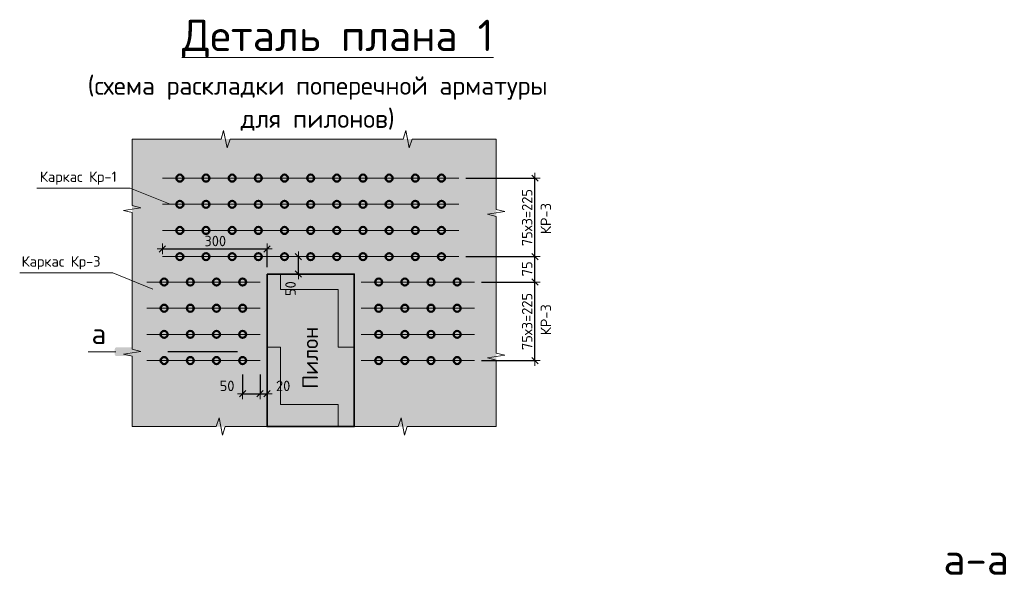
# Model space of a CAD drawing. Header units: metres. Extents: x -38 to 89, y -15 to 19.
# Tile 103 of 120: x 74.33 to 77.15, y 3.64 to 5.23. Entities that reach past the tile are written whole.
import ezdxf

# ---------------------------------------------------------------- set-up
doc = ezdxf.new("R2010")
doc.units = ezdxf.units.M
doc.header["$PDMODE"] = 65
doc.linetypes.add('______2', pattern=[0.27, 0.2, -0.07])
doc.layers.add('XR$5$_3705', color=7, linetype='Continuous')
for name, color, linetype, lineweight in [('XR$5$ВК__отв в полу 1-2 эт', 220, 'Continuous', 25), ('XR$5$Размерная линия (1)', 7, 'Continuous', 13), ('XR$5$Текст_ общее_1', 7, 'Continuous', 13)]:
    doc.layers.add(name, color=color, linetype=linetype, lineweight=lineweight)
doc.styles.add('ISOCPEUR', font='txt')
doc.dimstyles.new('DIMSTYLE_35', dxfattribs={"dimtxt": 0.03, "dimasz": 0.03, "dimexe": 0, "dimexo": 0, "dimgap": 0.015, "dimtad": 2, "dimdec": 0, "dimlfac": 1000, "dimrnd": 5, "dimzin": 12, "dimdsep": 46, "dimtxsty": 'ISOCPEUR', "dimblk1": 'ALL_ML_STRICH', "dimblk2": 'ALL_ML_STRICH', "dimsah": 1, "dimcen": 0, "dimclrd": 7, "dimclre": 256, "dimclrt": 7, "dimadec": 0, "dimazin": 0, "dimtfac": 1, "dimtdec": 0, "dimtix": 1, "dimtmove": 2, "dimatfit": 3, "dimfxl": 0, "dimtvp": 1.2, "dimtzin": 0, "dimlwd": 0, "dimlwe": -3, "dimarcsym": 0})
doc.dimstyles.new('DIMSTYLE_36', dxfattribs={"dimtxt": 0.03, "dimasz": 0.03, "dimexe": 0, "dimexo": 1e-06, "dimgap": 0.015, "dimtad": 2, "dimdec": 0, "dimlfac": 1000, "dimrnd": 5, "dimzin": 12, "dimdsep": 46, "dimtxsty": 'ISOCPEUR', "dimblk1": 'ALL_ML_STRICH', "dimblk2": 'ALL_ML_STRICH', "dimsah": 1, "dimcen": 0, "dimse1": 1, "dimse2": 1, "dimclrd": 7, "dimclre": 256, "dimclrt": 7, "dimadec": 0, "dimazin": 0, "dimtfac": 1, "dimtdec": 0, "dimtix": 1, "dimtmove": 2, "dimatfit": 3, "dimfxl": 0, "dimtvp": 1.2, "dimtzin": 0, "dimlwd": 0, "dimlwe": -3, "dimarcsym": 0})
doc.dimstyles.new('DIMSTYLE_37', dxfattribs={"dimtxt": 0.03, "dimasz": 0.03, "dimexe": 0, "dimexo": 0, "dimgap": 0.015, "dimtad": 2, "dimdec": 0, "dimlfac": 1000, "dimrnd": 5, "dimzin": 12, "dimdsep": 46, "dimtxsty": 'ISOCPEUR', "dimblk1": 'ALL_ML_STRICH', "dimblk2": 'ALL_ML_STRICH', "dimsah": 1, "dimcen": 0, "dimclrd": 7, "dimclre": 256, "dimclrt": 7, "dimadec": 0, "dimazin": 0, "dimtfac": 1, "dimtdec": 0, "dimtix": 1, "dimtmove": 2, "dimatfit": 3, "dimfxl": 0, "dimtzin": 0, "dimlwd": 0, "dimlwe": -3, "dimarcsym": 0})

# ---------------------------------------------------------------- blocks, each defined once
blk = doc.blocks.new('ЭЛЕМЕНТ_УЗОРА_18')
at = {"color": 7, "linetype": 'Continuous', "lineweight": 13, "transparency": 33554687}
for p, q in [((74.6496, 4.8864), (74.6496, 4.8864)), ((74.6496, 4.8864), (74.6496, 4.8864)), ((75.6936, 4.8864), (75.6936, 4.8864)), ((75.6936, 4.8864), (75.6936, 4.8864)), ((74.6496, 4.0624), (74.6496, 4.0624)), ((75.6936, 4.0624), (75.6936, 4.0624))]:
    blk.add_line(p, q, dxfattribs=at)
for points in [[(74.6496, 4.4744), (74.6496, 4.6759), (74.6246, 4.6816), (74.6746, 4.6895), (74.6496, 4.6961), (74.6496, 4.8864)], [(74.6496, 4.8864), (74.9048, 4.8864), (74.9121, 4.9114), (74.9221, 4.8614), (74.9304, 4.8864), (75.1716, 4.8864)], [(75.1716, 4.8864), (75.4268, 4.8864), (75.4341, 4.9114), (75.4441, 4.8614), (75.4524, 4.8864), (75.6936, 4.8864)], [(75.6936, 4.8864), (75.6936, 4.6849), (75.7186, 4.6792), (75.6686, 4.6713), (75.6936, 4.6648), (75.6936, 4.4744)], [(74.6496, 4.0624), (74.6496, 4.2639), (74.6246, 4.2696), (74.6746, 4.2775), (74.6496, 4.2841), (74.6496, 4.4744)], [(75.6936, 4.4744), (75.6936, 4.2729), (75.7186, 4.2672), (75.6686, 4.2593), (75.6936, 4.2528), (75.6936, 4.0624)], [(75.1716, 4.0624), (74.9163, 4.0624), (74.909, 4.0374), (74.8991, 4.0874), (74.8907, 4.0624), (74.6496, 4.0624), (74.6496, 4.0624)], [(75.6936, 4.0624), (75.6936, 4.0624), (75.4383, 4.0624), (75.431, 4.0374), (75.4211, 4.0874), (75.4127, 4.0624), (75.1716, 4.0624)]]:
    blk.add_lwpolyline(points, dxfattribs=at)
blk = doc.blocks.new('ALL_ML_STRICH')
at = {"color": 0, "linetype": 'ByBlock', "lineweight": -2}
for p, q in [((-1, 0), (0.5, 0)), ((-0.3, -0.3), (0.3, 0.3)), ((0, -0.5), (0, 0.5))]:
    blk.add_line(p, q, dxfattribs=at)
blk = doc.blocks.new('*D837')
at = {"layer": 'DEFPOINTS', "color": 7, "linetype": 'Continuous', "lineweight": 13, "transparency": 33554687}
for p in [(74.9666, 4.2316), (75.0166, 4.2316), (74.9666, 4.1563)]:
    blk.add_point(p, dxfattribs=at)
at = {"layer": 'XR$5$Размерная линия (1)', "color": 9, "linetype": 'Continuous', "lineweight": -2, "true_color": 0xc7c7c7, "transparency": 33554687}
for p, q in [((74.9666, 4.2116), (74.9666, 4.1563)), ((75.0166, 4.2116), (75.0166, 4.1563))]:
    blk.add_line(p, q, dxfattribs=at)
at = {"layer": 'XR$5$Размерная линия (1)', "color": 7, "linetype": 'Continuous', "lineweight": -2, "transparency": 33554687}
blk.add_line((74.9666, 4.1563), (75.0166, 4.1563), dxfattribs=at)
at = {"layer": 'XR$5$Размерная линия (1)', "color": 7, "linetype": 'Continuous', "lineweight": 13, "transparency": 33554687, "xscale": 0.03, "yscale": 0.03, "zscale": 0.03, "rotation": 180}
blk.add_blockref('ALL_ML_STRICH', (74.9666, 4.1563), dxfattribs=at)
at = {"layer": 'XR$5$Размерная линия (1)', "color": 7, "linetype": 'Continuous', "lineweight": 13, "transparency": 33554687, "xscale": 0.03, "yscale": 0.03, "zscale": 0.03}
blk.add_blockref('ALL_ML_STRICH', (75.0166, 4.1563), dxfattribs=at)
at = {"layer": 'XR$5$Размерная линия (1)', "color": 7, "linetype": 'Continuous', "lineweight": 13, "transparency": 33554687, "insert": (74.9219, 4.1789), "char_height": 0.03, "width": 0.06, "attachment_point": 5, "style": 'ISOCPEUR'}
blk.add_mtext('\\A1;{50}', dxfattribs=at)
blk = doc.blocks.new('*D838')
at = {"layer": 'DEFPOINTS', "color": 7, "linetype": 'Continuous', "lineweight": 13, "transparency": 33554687}
for p in [(75.0166, 4.2316), (75.0166, 4.1563), (75.0366, 4.166)]:
    blk.add_point(p, dxfattribs=at)
at = {"layer": 'XR$5$Размерная линия (1)', "color": 9, "linetype": 'Continuous', "lineweight": -2, "true_color": 0xc7c7c7, "transparency": 33554687}
for p, q in [((75.0166, 4.2116), (75.0166, 4.1563)), ((75.0366, 4.1563), (75.0366, 4.1563))]:
    blk.add_line(p, q, dxfattribs=at)
at = {"layer": 'XR$5$Размерная линия (1)', "color": 7, "linetype": 'Continuous', "lineweight": -2, "transparency": 33554687}
blk.add_line((75.0166, 4.1563), (75.0366, 4.1563), dxfattribs=at)
at = {"layer": 'XR$5$Размерная линия (1)', "color": 7, "linetype": 'Continuous', "lineweight": 13, "transparency": 33554687, "xscale": 0.03, "yscale": 0.03, "zscale": 0.03, "rotation": 180}
blk.add_blockref('ALL_ML_STRICH', (75.0166, 4.1563), dxfattribs=at)
at = {"layer": 'XR$5$Размерная линия (1)', "color": 7, "linetype": 'Continuous', "lineweight": 13, "transparency": 33554687, "xscale": 0.03, "yscale": 0.03, "zscale": 0.03}
blk.add_blockref('ALL_ML_STRICH', (75.0366, 4.1563), dxfattribs=at)
at = {"layer": 'XR$5$Размерная линия (1)', "color": 7, "linetype": 'Continuous', "lineweight": 13, "transparency": 33554687, "insert": (75.0827, 4.1788), "char_height": 0.03, "width": 0.06, "attachment_point": 5, "style": 'ISOCPEUR'}
blk.add_mtext('\\A1;{20}', dxfattribs=at)
blk = doc.blocks.new('*D839')
at = {"layer": 'DEFPOINTS', "color": 7, "linetype": 'Continuous', "lineweight": 13, "transparency": 33554687}
for p in [(75.1298, 4.5494), (75.1265, 4.4994), (75.1276, 4.4994)]:
    blk.add_point(p, dxfattribs=at)
at = {"layer": 'XR$5$Размерная линия (1)', "color": 7, "linetype": 'Continuous', "lineweight": -2, "transparency": 33554687}
blk.add_line((75.1265, 4.4994), (75.1265, 4.5494), dxfattribs=at)
at = {"layer": 'XR$5$Размерная линия (1)', "color": 7, "linetype": 'Continuous', "lineweight": 13, "transparency": 33554687, "xscale": 0.03, "yscale": 0.03, "zscale": 0.03}
for p, rotation in [((75.1265, 4.5494), 90), ((75.1265, 4.4994), 270)]:
    blk.add_blockref('ALL_ML_STRICH', p, dxfattribs=dict(at, rotation=rotation))
at = {"layer": 'XR$5$Размерная линия (1)', "color": 7, "linetype": 'Continuous', "lineweight": 13, "transparency": 33554687, "insert": (75.104, 4.4578), "char_height": 0.03, "width": 0.06, "attachment_point": 5, "rotation": 90, "style": 'ISOCPEUR'}
blk.add_mtext('\\A1;{50}', dxfattribs=at)
blk = doc.blocks.new('*D840')
at = {"layer": 'DEFPOINTS', "color": 7, "linetype": 'Continuous', "lineweight": 13, "transparency": 33554687}
for p in [(75.6316, 4.4766), (75.6316, 4.2516), (75.8046, 4.2516)]:
    blk.add_point(p, dxfattribs=at)
at = {"layer": 'XR$5$Размерная линия (1)', "color": 9, "linetype": 'Continuous', "lineweight": -2, "true_color": 0xc7c7c7, "transparency": 33554687}
for p, q in [((75.6516, 4.4766), (75.8046, 4.4766)), ((75.6516, 4.2516), (75.8046, 4.2516))]:
    blk.add_line(p, q, dxfattribs=at)
at = {"layer": 'XR$5$Размерная линия (1)', "color": 7, "linetype": 'Continuous', "lineweight": -2, "transparency": 33554687}
blk.add_line((75.8046, 4.2516), (75.8046, 4.4766), dxfattribs=at)
at = {"layer": 'XR$5$Размерная линия (1)', "color": 7, "linetype": 'Continuous', "lineweight": 13, "transparency": 33554687, "xscale": 0.03, "yscale": 0.03, "zscale": 0.03}
for p, rotation in [((75.8046, 4.4766), 90), ((75.8046, 4.2516), 270)]:
    blk.add_blockref('ALL_ML_STRICH', p, dxfattribs=dict(at, rotation=rotation))
at = {"layer": 'XR$5$Размерная линия (1)', "color": 7, "linetype": 'Continuous', "lineweight": 13, "transparency": 33554687, "insert": (75.7671, 4.2816), "char_height": 0.03, "width": 0.0015, "attachment_point": 1, "rotation": 90, "line_spacing_factor": 0.60241, "style": 'ISOCPEUR'}
blk.add_mtext('75х3=225', dxfattribs=at)
blk = doc.blocks.new('*D841')
at = {"layer": 'DEFPOINTS', "color": 7, "linetype": 'Continuous', "lineweight": 13, "transparency": 33554687}
for p in [(75.5866, 4.5494), (75.6316, 4.4766), (75.8046, 4.4766)]:
    blk.add_point(p, dxfattribs=at)
at = {"layer": 'XR$5$Размерная линия (1)', "color": 9, "linetype": 'Continuous', "lineweight": -2, "true_color": 0xc7c7c7, "transparency": 33554687}
for p, q in [((75.6066, 4.5494), (75.8046, 4.5494)), ((75.6516, 4.4766), (75.8046, 4.4766))]:
    blk.add_line(p, q, dxfattribs=at)
at = {"layer": 'XR$5$Размерная линия (1)', "color": 7, "linetype": 'Continuous', "lineweight": -2, "transparency": 33554687}
blk.add_line((75.8046, 4.4766), (75.8046, 4.5494), dxfattribs=at)
at = {"layer": 'XR$5$Размерная линия (1)', "color": 7, "linetype": 'Continuous', "lineweight": 13, "transparency": 33554687, "xscale": 0.03, "yscale": 0.03, "zscale": 0.03}
for p, rotation in [((75.8046, 4.5494), 90), ((75.8046, 4.4766), 270)]:
    blk.add_blockref('ALL_ML_STRICH', p, dxfattribs=dict(at, rotation=rotation))
at = {"layer": 'XR$5$Размерная линия (1)', "color": 7, "linetype": 'Continuous', "lineweight": 13, "transparency": 33554687, "insert": (75.7821, 4.5145), "char_height": 0.03, "width": 0.06, "attachment_point": 5, "rotation": 90, "style": 'ISOCPEUR'}
blk.add_mtext('\\A1;{75}', dxfattribs=at)
blk = doc.blocks.new('*D842')
at = {"layer": 'DEFPOINTS', "color": 7, "linetype": 'Continuous', "lineweight": 13, "transparency": 33554687}
for p in [(75.5866, 4.7744), (75.5866, 4.5494), (75.8046, 4.5494)]:
    blk.add_point(p, dxfattribs=at)
at = {"layer": 'XR$5$Размерная линия (1)', "color": 9, "linetype": 'Continuous', "lineweight": -2, "true_color": 0xc7c7c7, "transparency": 33554687}
for p, q in [((75.6066, 4.7744), (75.8046, 4.7744)), ((75.6066, 4.5494), (75.8046, 4.5494))]:
    blk.add_line(p, q, dxfattribs=at)
at = {"layer": 'XR$5$Размерная линия (1)', "color": 7, "linetype": 'Continuous', "lineweight": -2, "transparency": 33554687}
blk.add_line((75.8046, 4.5494), (75.8046, 4.7744), dxfattribs=at)
at = {"layer": 'XR$5$Размерная линия (1)', "color": 7, "linetype": 'Continuous', "lineweight": 13, "transparency": 33554687, "xscale": 0.03, "yscale": 0.03, "zscale": 0.03}
for p, rotation in [((75.8046, 4.7744), 90), ((75.8046, 4.5494), 270)]:
    blk.add_blockref('ALL_ML_STRICH', p, dxfattribs=dict(at, rotation=rotation))
at = {"layer": 'XR$5$Размерная линия (1)', "color": 7, "linetype": 'Continuous', "lineweight": 13, "transparency": 33554687, "insert": (75.7671, 4.5794), "char_height": 0.03, "width": 0.0015, "attachment_point": 1, "rotation": 90, "line_spacing_factor": 0.60241, "style": 'ISOCPEUR'}
blk.add_mtext('75х3=225', dxfattribs=at)
blk = doc.blocks.new('*D843')
at = {"layer": 'DEFPOINTS', "color": 7, "linetype": 'Continuous', "lineweight": 13, "transparency": 33554687}
for p in [(74.7366, 4.5717), (74.7366, 4.5494), (75.0366, 4.4994)]:
    blk.add_point(p, dxfattribs=at)
at = {"layer": 'XR$5$Размерная линия (1)', "color": 9, "linetype": 'Continuous', "lineweight": -2, "true_color": 0xc7c7c7, "transparency": 33554687}
for p, q in [((74.7366, 4.5717), (74.7366, 4.5717)), ((75.0366, 4.5194), (75.0366, 4.5717))]:
    blk.add_line(p, q, dxfattribs=at)
at = {"layer": 'XR$5$Размерная линия (1)', "color": 7, "linetype": 'Continuous', "lineweight": -2, "transparency": 33554687}
blk.add_line((74.7366, 4.5717), (75.0366, 4.5717), dxfattribs=at)
at = {"layer": 'XR$5$Размерная линия (1)', "color": 7, "linetype": 'Continuous', "lineweight": 13, "transparency": 33554687, "xscale": 0.03, "yscale": 0.03, "zscale": 0.03, "rotation": 180}
blk.add_blockref('ALL_ML_STRICH', (74.7366, 4.5717), dxfattribs=at)
at = {"layer": 'XR$5$Размерная линия (1)', "color": 7, "linetype": 'Continuous', "lineweight": 13, "transparency": 33554687, "xscale": 0.03, "yscale": 0.03, "zscale": 0.03}
blk.add_blockref('ALL_ML_STRICH', (75.0366, 4.5717), dxfattribs=at)
at = {"layer": 'XR$5$Размерная линия (1)', "color": 7, "linetype": 'Continuous', "lineweight": 13, "transparency": 33554687, "insert": (74.8881, 4.5942), "char_height": 0.03, "width": 0.09, "attachment_point": 5, "style": 'ISOCPEUR'}
blk.add_mtext('\\A1;{300}', dxfattribs=at)

msp = doc.modelspace()

# ---------------------------------------------------------------- hatches: boundary and pattern name
at = {"linetype": 'Continuous', "lineweight": 13, "true_color": 0xf0eae8, "transparency": 33554687}
msp.add_hatch(color=7, dxfattribs=at).paths.add_polyline_path([(74.6496, 4.8864), (74.6496, 4.0624), (75.6936, 4.0624), (75.6936, 4.8864)])
at = {"linetype": 'Continuous', "lineweight": 13, "transparency": 33554687}
h = msp.add_hatch(dxfattribs=at)
h.set_pattern_fill('____', scale=0.165, style=0, pattern_type=2)
h.set_pattern_definition([(0, (0.33, 0.33), (0.165, 0.165), [0.165, -0.165]), (90, (0.33, 0.33), (-0.165, 0.165), [0.165, -0.165])])
h.paths.add_polyline_path([(75.0366, 4.0624), (75.2866, 4.0624), (75.2866, 4.4994), (75.0366, 4.4994)], flags=0)
at = {"linetype": 'Continuous', "lineweight": 25, "true_color": 0x000000, "transparency": 33554687}
for points in [[(74.6051, 4.2894), (74.6043, 4.2892), (74.6036, 4.289), (74.6029, 4.2886), (74.6023, 4.2882), (74.6017, 4.2877), (74.6012, 4.2871), (74.6008, 4.2865), (74.6004, 4.2858), (74.6002, 4.2851), (74.6, 4.2843), (74.6, 4.2836), (74.6, 4.2702), (74.6, 4.2694), (74.6002, 4.2687), (74.6004, 4.268), (74.6008, 4.2673), (74.6012, 4.2666), (74.6017, 4.2661), (74.6023, 4.2655), (74.6029, 4.2651), (74.6036, 4.2648), (74.6043, 4.2645), (74.6051, 4.2644), (74.6058, 4.2643), (74.7033, 4.2643), (74.7033, 4.2894), (74.6058, 4.2894)], [(75.0455, 4.2894), (75.0447, 4.2894), (74.9473, 4.2894), (74.9473, 4.2643), (75.0447, 4.2643), (75.0455, 4.2644), (75.0463, 4.2645), (75.047, 4.2648), (75.0477, 4.2651), (75.0483, 4.2655), (75.0489, 4.2661), (75.0494, 4.2666), (75.0498, 4.2673), (75.0502, 4.268), (75.0504, 4.2687), (75.0506, 4.2694), (75.0506, 4.2702), (75.0506, 4.2836), (75.0506, 4.2843), (75.0504, 4.2851), (75.0502, 4.2858), (75.0498, 4.2865), (75.0494, 4.2871), (75.0489, 4.2877), (75.0483, 4.2882), (75.0477, 4.2886), (75.047, 4.289), (75.0463, 4.2892)]]:
    msp.add_hatch(color=18, dxfattribs=at).paths.add_polyline_path(points)

# ---------------------------------------------------------------- linework, layer by layer
at = {"color": 7, "linetype": '______2', "lineweight": 25, "transparency": 33554687}
msp.add_line((74.9519, 4.2769), (74.7033, 4.2769), dxfattribs=at)
at = {"color": 7, "linetype": 'Continuous', "lineweight": 13, "transparency": 33554687}
for points in [[(74.3768, 4.7454), (74.644, 4.7454), (74.7587, 4.6994)], [(74.3275, 4.5026), (74.5947, 4.5026), (74.7094, 4.4566)]]:
    msp.add_lwpolyline(points, dxfattribs=at)
at = {"color": 7, "linetype": 'Continuous', "lineweight": 35, "transparency": 33554687}
msp.add_lwpolyline([(75.0366, 4.4994), (75.2866, 4.4994), (75.2866, 4.0624), (75.0366, 4.0624), (75.0366, 4.4994)], dxfattribs=at)
at = {"layer": 'XR$5$_3705', "color": 7, "linetype": 'Continuous', "lineweight": 50, "transparency": 33554687}
for centre in [(74.7866, 4.7744), (74.8616, 4.7744), (74.9366, 4.7744), (75.0116, 4.7744), (75.0866, 4.7744), (75.1616, 4.7744), (75.2366, 4.7744), (75.3116, 4.7744), (75.3866, 4.7744), (75.4616, 4.7744), (75.5366, 4.7744), (74.7866, 4.6994), (74.8616, 4.6994), (74.9366, 4.6994), (75.0116, 4.6994), (75.0866, 4.6994), (75.1616, 4.6994), (75.2366, 4.6994), (75.3116, 4.6994), (75.3866, 4.6994), (75.4616, 4.6994), (75.5366, 4.6994), (74.7866, 4.6244), (74.8616, 4.6244), (74.9366, 4.6244), (75.0116, 4.6244), (75.0866, 4.6244), (75.1616, 4.6244), (75.2366, 4.6244), (75.3116, 4.6244), (75.3866, 4.6244), (75.4616, 4.6244), (75.5366, 4.6244), (74.7866, 4.5494), (74.8616, 4.5494), (74.9366, 4.5494), (75.0116, 4.5494), (75.0866, 4.5494), (75.1616, 4.5494), (75.2366, 4.5494), (75.3116, 4.5494), (75.3866, 4.5494), (75.4616, 4.5494), (75.5366, 4.5494), (74.7416, 4.4766), (74.8166, 4.4766), (74.8916, 4.4766), (74.9666, 4.4766), (75.3566, 4.4766), (75.4316, 4.4766), (75.5066, 4.4766), (75.5816, 4.4766), (74.7416, 4.4016), (74.8166, 4.4016), (74.8916, 4.4016), (74.9666, 4.4016), (75.3566, 4.4016), (75.4316, 4.4016), (75.5066, 4.4016), (75.5816, 4.4016), (74.7416, 4.3266), (74.8166, 4.3266), (74.8916, 4.3266), (74.9666, 4.3266), (75.3566, 4.3266), (75.4316, 4.3266), (75.5066, 4.3266), (75.5816, 4.3266), (74.7416, 4.2516), (74.8166, 4.2516), (74.8916, 4.2516), (74.9666, 4.2516), (75.3566, 4.2516), (75.4316, 4.2516), (75.5066, 4.2516), (75.5816, 4.2516)]:
    msp.add_circle(centre, 0.01, dxfattribs=at)
at = {"layer": 'XR$5$ВК__отв в полу 1-2 эт', "color": 7, "linetype": 'Continuous', "lineweight": 13, "transparency": 33554687}
for p, q in [((75.5866, 4.7744), (74.7366, 4.7744)), ((75.5866, 4.6994), (74.7366, 4.6994)), ((75.5866, 4.6244), (74.7366, 4.6244)), ((75.5866, 4.5494), (74.7366, 4.5494)), ((74.6916, 4.4766), (75.0166, 4.4766)), ((75.6316, 4.4766), (75.3066, 4.4766)), ((74.6916, 4.4016), (75.0166, 4.4016)), ((75.6316, 4.4016), (75.3066, 4.4016)), ((74.6916, 4.3266), (75.0166, 4.3266)), ((75.6316, 4.3266), (75.3066, 4.3266)), ((74.6033, 4.2769), (74.5233, 4.2769)), ((74.6916, 4.2516), (75.0166, 4.2516)), ((75.6316, 4.2516), (75.3066, 4.2516))]:
    msp.add_line(p, q, dxfattribs=at)

# ---------------------------------------------------------------- block references
at = {"color": 7, "linetype": 'Continuous', "lineweight": 13, "transparency": 33554687}
msp.add_blockref('ЭЛЕМЕНТ_УЗОРА_18', (0, 0), dxfattribs=at)

# ---------------------------------------------------------------- texts
at = {"color": 7, "linetype": 'Continuous', "lineweight": 13, "transparency": 33554687, "attachment_point": 5, "style": 'ISOCPEUR'}
for s, insert, char_height, width in [('\\A1;{\\fISOCPEUR|i0|b0;\\H0.030000;\\W1.000000;\\C7;Каркас Кр-1}\\P', (74.4954, 4.7745), 0.03, 0.245259), ('\\A1;{\\fISOCPEUR|i0|b0;\\H0.030000;\\W1.000000;\\C7;Каркас Кр-3}\\P', (74.446, 4.5317), 0.03, 0.25163), ('\\A1;{\\fISOCPEUR|i0|b0;\\H0.060000;\\W1.000000;\\C7;а}\\P', (74.5546, 4.3288), 0.06, 0.072)]:
    msp.add_mtext(s, dxfattribs=dict(at, insert=insert, char_height=char_height, width=width))
at = {"color": 251, "linetype": 'Continuous', "lineweight": 50, "true_color": 0x575757, "transparency": 33554687, "insert": (75.1601, 4.2594), "char_height": 0.045, "width": 0.183316, "attachment_point": 5, "rotation": 90, "style": 'ISOCPEUR'}
msp.add_mtext('\\A1;{\\fISOCPEUR|i0|b1;\\H0.045000;\\W1.000000;\\c3260503895;Пилон}\\P', dxfattribs=at)
at = {"color": 7, "linetype": 'Continuous', "lineweight": 50, "transparency": 33554687, "insert": (77.0695, 3.6825), "char_height": 0.09, "width": 0.2484, "attachment_point": 5, "style": 'ISOCPEUR'}
msp.add_mtext('\\A1;{\\fISOCPEUR|i0|b0;\\H0.090000;\\W1.000000;\\C7;а-а}\\P', dxfattribs=at)
at = {"layer": 'XR$5$Текст_ общее_1', "color": 7, "linetype": 'Continuous', "lineweight": 13, "transparency": 33554687, "insert": (75.1817, 5.2286), "char_height": 0.09, "width": 2.301075, "attachment_point": 2, "line_spacing_factor": 1.084337}
msp.add_mtext('\\A1;{\\L\\fISOCPEUR|i0|b0;\\H0.090000;\\W1.000000;\\C7;  Деталь плана 1\\l}\\P{\\fISOCPEUR|i0|b0;\\H0.052500;\\W1.000000;\\C7;(схема раскладки поперечной арматуры}\\P{\\fISOCPEUR|i0|b0;\\H0.052500;\\W1.000000;\\C7;для пилонов)}\\P', dxfattribs=at)
at = {"layer": 'XR$5$Текст_ общее_1', "color": 7, "linetype": 'Continuous', "lineweight": 13, "transparency": 33554687, "char_height": 0.03, "width": 0.104063, "attachment_point": 5, "rotation": 90, "style": 'ISOCPEUR'}
for insert in [(75.836, 4.6585), (75.836, 4.3685)]:
    msp.add_mtext('\\A1;{\\fISOCPEUR|i0|b0;\\H0.030000;\\W1.000000;\\C7;КР-3}\\P', dxfattribs=dict(at, insert=insert))

# ---------------------------------------------------------------- dimensions: what is measured, and where the dimension line sits
at = {"layer": 'XR$5$Размерная линия (1)', "color": 7, "linetype": 'Continuous', "lineweight": 13, "transparency": 33554687}
for base, p1, p2, picture, middle in [((75.8046, 4.7744), (75.6066, 4.5494), (75.6066, 4.7744), '*D842', (75.7896, 4.6619)), ((75.8046, 4.4766), (75.6516, 4.2516), (75.6516, 4.4766), '*D840', (75.7896, 4.3641))]:
    dim = msp.add_linear_dim(base=base, p1=p1, p2=p2, angle=90, text='75х3=225', dimstyle='DIMSTYLE_37', override={"dimpost": '<>', "dimclrd": 7, "dimclre": 9, "dimclrt": 7, "dimlwd": 0, "dimlwe": 65533}, dxfattribs=at)
    dim.commit()
    dim.dimension.update_dxf_attribs({"geometry": picture, "text_midpoint": middle, "dimtype": 160})
for base, p1, p2, dimstyle, picture, middle in [((75.0366, 4.5717), (74.7366, 4.5717), (75.0366, 4.5194), 'DIMSTYLE_37', '*D843', (74.8881, 4.5942)), ((75.0166, 4.1563), (74.9666, 4.2116), (75.0166, 4.2116), 'DIMSTYLE_35', '*D837', (74.9219, 4.1789)), ((75.0366, 4.1563), (75.0166, 4.2116), (75.0366, 4.1563), 'DIMSTYLE_35', '*D838', (75.0827, 4.1788))]:
    dim = msp.add_linear_dim(base=base, p1=p1, p2=p2, dimstyle=dimstyle, override={"dimpost": '<>', "dimclrd": 7, "dimclre": 9, "dimclrt": 7, "dimlwd": 0, "dimlwe": 65533}, dxfattribs=at)
    dim.commit()
    dim.dimension.update_dxf_attribs({"geometry": picture, "text_midpoint": middle, "dimtype": 160})
for base, p1, p2, dimstyle, picture, middle in [((75.1265, 4.5494), (75.1276, 4.4994), (75.1298, 4.5494), 'DIMSTYLE_36', '*D839', (75.104, 4.4578)), ((75.8046, 4.5494), (75.6516, 4.4766), (75.6066, 4.5494), 'DIMSTYLE_37', '*D841', (75.7821, 4.5145))]:
    dim = msp.add_linear_dim(base=base, p1=p1, p2=p2, angle=90, dimstyle=dimstyle, override={"dimpost": '<>', "dimclrd": 7, "dimclre": 9, "dimclrt": 7, "dimlwd": 0, "dimlwe": 65533}, dxfattribs=at)
    dim.commit()
    dim.dimension.update_dxf_attribs({"geometry": picture, "text_midpoint": middle, "dimtype": 160})

doc.saveas('drawing.dxf')
